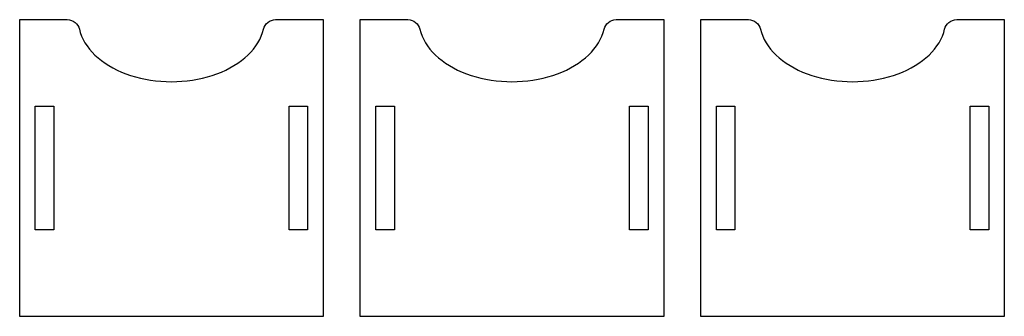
# Model space of a CAD drawing. Header units: millimetres. Extents: x -1146 to 1019, y -763 to 979.
# Tile 65 of 143: x -73 to 86, y -143 to -95. Entities that reach past the tile are written whole.
import ezdxf

# ---------------------------------------------------------------- set-up
doc = ezdxf.new("R2010")
doc.units = ezdxf.units.MM
doc.header["$MEASUREMENT"] = 0
doc.layers.add('Layer 1', color=7, linetype='Continuous')

msp = doc.modelspace()

# ---------------------------------------------------------------- linework, layer by layer
at = {"layer": 'Layer 1', "lineweight": 25}
for points, knots in [([(-31.1915, -94.7013), (-32.1209, -94.7013), (-32.9278, -95.3416), (-33.1392, -96.2466), (-33.1392, -96.2466), (-33.1392, -96.2466), (-33.2941, -96.8059), (-33.2941, -96.8059), (-33.2941, -96.8059), (-33.2941, -96.8059), (-33.4963, -97.3583), (-33.4963, -97.3583), (-33.4963, -97.3583), (-33.4963, -97.3583), (-33.745, -97.9021), (-33.745, -97.9021), (-33.745, -97.9021), (-33.745, -97.9021), (-34.0394, -98.4358), (-34.0394, -98.4358), (-34.0394, -98.4358), (-34.0394, -98.4358), (-34.3785, -98.9575), (-34.3785, -98.9575), (-34.3785, -98.9575), (-34.3785, -98.9575), (-34.7615, -99.4655), (-34.7615, -99.4655), (-34.7615, -99.4655), (-34.7615, -99.4655), (-35.1869, -99.9583), (-35.1869, -99.9583), (-35.1869, -99.9583), (-35.1869, -99.9583), (-35.6535, -100.434), (-35.6535, -100.434), (-35.6535, -100.434), (-35.6535, -100.434), (-36.1597, -100.8915), (-36.1597, -100.8915), (-36.1597, -100.8915), (-36.1597, -100.8915), (-36.704, -101.3289), (-36.704, -101.3289), (-36.704, -101.3289), (-36.704, -101.3289), (-37.2844, -101.7452), (-37.2844, -101.7452), (-37.2844, -101.7452), (-37.2844, -101.7452), (-37.8991, -102.1389), (-37.8991, -102.1389), (-37.8991, -102.1389), (-37.8991, -102.1389), (-38.5463, -102.5087), (-38.5463, -102.5087), (-38.5463, -102.5087), (-38.5463, -102.5087), (-39.2237, -102.8534), (-39.2237, -102.8534), (-39.2237, -102.8534), (-39.2237, -102.8534), (-39.9296, -103.1722), (-39.9296, -103.1722), (-39.9296, -103.1722), (-39.9296, -103.1722), (-40.6611, -103.4635), (-40.6611, -103.4635), (-40.6611, -103.4635), (-40.6611, -103.4635), (-41.4162, -103.7269), (-41.4162, -103.7269), (-41.4162, -103.7269), (-41.4162, -103.7269), (-42.1927, -103.9613), (-42.1927, -103.9613), (-42.1927, -103.9613), (-42.1927, -103.9613), (-42.9877, -104.166), (-42.9877, -104.166), (-42.9877, -104.166), (-42.9877, -104.166), (-43.7987, -104.3402), (-43.7987, -104.3402), (-43.7987, -104.3402), (-43.7987, -104.3402), (-44.6232, -104.4837), (-44.6232, -104.4837), (-44.6232, -104.4837), (-44.6232, -104.4837), (-45.4586, -104.5957), (-45.4586, -104.5957), (-45.4586, -104.5957), (-45.4586, -104.5957), (-46.3021, -104.676), (-46.3021, -104.676), (-46.3021, -104.676), (-46.3021, -104.676), (-47.1512, -104.7243), (-47.1512, -104.7243), (-47.1512, -104.7243), (-47.1512, -104.7243), (-48.0031, -104.7403), (-48.0031, -104.7403), (-48.0031, -104.7403), (-48.0031, -104.7403), (-48.855, -104.7243), (-48.855, -104.7243), (-48.855, -104.7243), (-48.855, -104.7243), (-49.7041, -104.676), (-49.7041, -104.676), (-49.7041, -104.676), (-49.7041, -104.676), (-50.5476, -104.5957), (-50.5476, -104.5957), (-50.5476, -104.5957), (-50.5476, -104.5957), (-51.383, -104.4837), (-51.383, -104.4837), (-51.383, -104.4837), (-51.383, -104.4837), (-52.2075, -104.3402), (-52.2075, -104.3402), (-52.2075, -104.3402), (-52.2075, -104.3402), (-53.0185, -104.166), (-53.0185, -104.166), (-53.0185, -104.166), (-53.0185, -104.166), (-53.8135, -103.9613), (-53.8135, -103.9613), (-53.8135, -103.9613), (-53.8135, -103.9613), (-54.59, -103.7269), (-54.59, -103.7269), (-54.59, -103.7269), (-54.59, -103.7269), (-55.3451, -103.4635), (-55.3451, -103.4635), (-55.3451, -103.4635), (-55.3451, -103.4635), (-56.0766, -103.1722), (-56.0766, -103.1722), (-56.0766, -103.1722), (-56.0766, -103.1722), (-56.7825, -102.8534), (-56.7825, -102.8534), (-56.7825, -102.8534), (-56.7825, -102.8534), (-57.4599, -102.5087), (-57.4599, -102.5087), (-57.4599, -102.5087), (-57.4599, -102.5087), (-58.1071, -102.1389), (-58.1071, -102.1389), (-58.1071, -102.1389), (-58.1071, -102.1389), (-58.7218, -101.7452), (-58.7218, -101.7452), (-58.7218, -101.7452), (-58.7218, -101.7452), (-59.3022, -101.3289), (-59.3022, -101.3289), (-59.3022, -101.3289), (-59.3022, -101.3289), (-59.8465, -100.8915), (-59.8465, -100.8915), (-59.8465, -100.8915), (-59.8465, -100.8915), (-60.3527, -100.434), (-60.3527, -100.434), (-60.3527, -100.434), (-60.3527, -100.434), (-60.8193, -99.9583), (-60.8193, -99.9583), (-60.8193, -99.9583), (-60.8193, -99.9583), (-61.2447, -99.4655), (-61.2447, -99.4655), (-61.2447, -99.4655), (-61.2447, -99.4655), (-61.6277, -98.9575), (-61.6277, -98.9575), (-61.6277, -98.9575), (-61.6277, -98.9575), (-61.9668, -98.4358), (-61.9668, -98.4358), (-61.9668, -98.4358), (-61.9668, -98.4358), (-62.2612, -97.9021), (-62.2612, -97.9021), (-62.2612, -97.9021), (-62.2612, -97.9021), (-62.5099, -97.3583), (-62.5099, -97.3583), (-62.5099, -97.3583), (-62.5099, -97.3583), (-62.7121, -96.8059), (-62.7121, -96.8059), (-62.7121, -96.8059), (-62.7121, -96.8059), (-62.867, -96.2466), (-62.867, -96.2466), (-62.867, -96.2466), (-63.0783, -95.3416), (-63.8853, -94.7013), (-64.8147, -94.7013), (-64.8147, -94.7013), (-64.8147, -94.7013), (-72.503, -94.7013), (-72.503, -94.7013), (-72.503, -94.7013), (-72.503, -94.7013), (-72.503, -142.7012), (-72.503, -142.7012), (-72.503, -142.7012), (-72.503, -142.7012), (-23.5031, -142.7012), (-23.5031, -142.7012), (-23.5031, -142.7012), (-23.5031, -142.7012), (-23.5031, -94.7013), (-23.5031, -94.7013), (-23.5031, -94.7013), (-23.5031, -94.7013), (-31.1914, -94.7013), (-31.1914, -94.7013), (-31.1914, -94.7013), (-31.1914, -94.7013), (-31.1915, -94.7013), (-31.1915, -94.7013)], [0, 0, 0, 0, 0.01694915, 0.01694915, 0.01694915, 0.01694915, 0.03389831, 0.03389831, 0.03389831, 0.03389831, 0.05084746, 0.05084746, 0.05084746, 0.05084746, 0.06779661, 0.06779661, 0.06779661, 0.06779661, 0.08474576, 0.08474576, 0.08474576, 0.08474576, 0.10169492, 0.10169492, 0.10169492, 0.10169492, 0.11864407, 0.11864407, 0.11864407, 0.11864407, 0.13559322, 0.13559322, 0.13559322, 0.13559322, 0.15254237, 0.15254237, 0.15254237, 0.15254237, 0.16949153, 0.16949153, 0.16949153, 0.16949153, 0.18644068, 0.18644068, 0.18644068, 0.18644068, 0.20338983, 0.20338983, 0.20338983, 0.20338983, 0.22033898, 0.22033898, 0.22033898, 0.22033898, 0.23728814, 0.23728814, 0.23728814, 0.23728814, 0.25423729, 0.25423729, 0.25423729, 0.25423729, 0.27118644, 0.27118644, 0.27118644, 0.27118644, 0.28813559, 0.28813559, 0.28813559, 0.28813559, 0.30508475, 0.30508475, 0.30508475, 0.30508475, 0.3220339, 0.3220339, 0.3220339, 0.3220339, 0.33898305, 0.33898305, 0.33898305, 0.33898305, 0.3559322, 0.3559322, 0.3559322, 0.3559322, 0.37288136, 0.37288136, 0.37288136, 0.37288136, 0.38983051, 0.38983051, 0.38983051, 0.38983051, 0.40677966, 0.40677966, 0.40677966, 0.40677966, 0.42372881, 0.42372881, 0.42372881, 0.42372881, 0.44067797, 0.44067797, 0.44067797, 0.44067797, 0.45762712, 0.45762712, 0.45762712, 0.45762712, 0.47457627, 0.47457627, 0.47457627, 0.47457627, 0.49152542, 0.49152542, 0.49152542, 0.49152542, 0.50847458, 0.50847458, 0.50847458, 0.50847458, 0.52542373, 0.52542373, 0.52542373, 0.52542373, 0.54237288, 0.54237288, 0.54237288, 0.54237288, 0.55932203, 0.55932203, 0.55932203, 0.55932203, 0.57627119, 0.57627119, 0.57627119, 0.57627119, 0.59322034, 0.59322034, 0.59322034, 0.59322034, 0.61016949, 0.61016949, 0.61016949, 0.61016949, 0.62711864, 0.62711864, 0.62711864, 0.62711864, 0.6440678, 0.6440678, 0.6440678, 0.6440678, 0.66101695, 0.66101695, 0.66101695, 0.66101695, 0.6779661, 0.6779661, 0.6779661, 0.6779661, 0.69491525, 0.69491525, 0.69491525, 0.69491525, 0.71186441, 0.71186441, 0.71186441, 0.71186441, 0.72881356, 0.72881356, 0.72881356, 0.72881356, 0.74576271, 0.74576271, 0.74576271, 0.74576271, 0.76271186, 0.76271186, 0.76271186, 0.76271186, 0.77966102, 0.77966102, 0.77966102, 0.77966102, 0.79661017, 0.79661017, 0.79661017, 0.79661017, 0.81355932, 0.81355932, 0.81355932, 0.81355932, 0.83050847, 0.83050847, 0.83050847, 0.83050847, 0.84745763, 0.84745763, 0.84745763, 0.84745763, 0.86440678, 0.86440678, 0.86440678, 0.86440678, 0.88135593, 0.88135593, 0.88135593, 0.88135593, 0.89830508, 0.89830508, 0.89830508, 0.89830508, 0.91525424, 0.91525424, 0.91525424, 0.91525424, 0.93220339, 0.93220339, 0.93220339, 0.93220339, 0.94915254, 0.94915254, 0.94915254, 0.94915254, 0.96610169, 0.96610169, 0.96610169, 0.96610169, 1, 1, 1, 1]), ([(23.8084, -94.7013), (22.879, -94.7013), (22.0721, -95.3416), (21.8607, -96.2466), (21.8607, -96.2466), (21.8607, -96.2466), (21.7058, -96.8059), (21.7058, -96.8059), (21.7058, -96.8059), (21.7058, -96.8059), (21.5036, -97.3583), (21.5036, -97.3583), (21.5036, -97.3583), (21.5036, -97.3583), (21.2549, -97.9021), (21.2549, -97.9021), (21.2549, -97.9021), (21.2549, -97.9021), (20.9605, -98.4358), (20.9605, -98.4358), (20.9605, -98.4358), (20.9605, -98.4358), (20.6214, -98.9575), (20.6214, -98.9575), (20.6214, -98.9575), (20.6214, -98.9575), (20.2384, -99.4655), (20.2384, -99.4655), (20.2384, -99.4655), (20.2384, -99.4655), (19.813, -99.9583), (19.813, -99.9583), (19.813, -99.9583), (19.813, -99.9583), (19.3464, -100.434), (19.3464, -100.434), (19.3464, -100.434), (19.3464, -100.434), (18.8402, -100.8915), (18.8402, -100.8915), (18.8402, -100.8915), (18.8402, -100.8915), (18.2959, -101.3289), (18.2959, -101.3289), (18.2959, -101.3289), (18.2959, -101.3289), (17.7155, -101.7452), (17.7155, -101.7452), (17.7155, -101.7452), (17.7155, -101.7452), (17.1008, -102.1389), (17.1008, -102.1389), (17.1008, -102.1389), (17.1008, -102.1389), (16.4536, -102.5087), (16.4536, -102.5087), (16.4536, -102.5087), (16.4536, -102.5087), (15.7762, -102.8534), (15.7762, -102.8534), (15.7762, -102.8534), (15.7762, -102.8534), (15.0703, -103.1722), (15.0703, -103.1722), (15.0703, -103.1722), (15.0703, -103.1722), (14.3388, -103.4635), (14.3388, -103.4635), (14.3388, -103.4635), (14.3388, -103.4635), (13.5837, -103.7269), (13.5837, -103.7269), (13.5837, -103.7269), (13.5837, -103.7269), (12.8072, -103.9613), (12.8072, -103.9613), (12.8072, -103.9613), (12.8072, -103.9613), (12.0122, -104.166), (12.0122, -104.166), (12.0122, -104.166), (12.0122, -104.166), (11.2012, -104.3402), (11.2012, -104.3402), (11.2012, -104.3402), (11.2012, -104.3402), (10.3767, -104.4837), (10.3767, -104.4837), (10.3767, -104.4837), (10.3767, -104.4837), (9.5413, -104.5957), (9.5413, -104.5957), (9.5413, -104.5957), (9.5413, -104.5957), (8.6978, -104.676), (8.6978, -104.676), (8.6978, -104.676), (8.6978, -104.676), (7.8487, -104.7243), (7.8487, -104.7243), (7.8487, -104.7243), (7.8487, -104.7243), (6.9968, -104.7403), (6.9968, -104.7403), (6.9968, -104.7403), (6.9968, -104.7403), (6.1449, -104.7243), (6.1449, -104.7243), (6.1449, -104.7243), (6.1449, -104.7243), (5.2958, -104.676), (5.2958, -104.676), (5.2958, -104.676), (5.2958, -104.676), (4.4523, -104.5957), (4.4523, -104.5957), (4.4523, -104.5957), (4.4523, -104.5957), (3.6169, -104.4837), (3.6169, -104.4837), (3.6169, -104.4837), (3.6169, -104.4837), (2.7924, -104.3402), (2.7924, -104.3402), (2.7924, -104.3402), (2.7924, -104.3402), (1.9814, -104.166), (1.9814, -104.166), (1.9814, -104.166), (1.9814, -104.166), (1.1864, -103.9613), (1.1864, -103.9613), (1.1864, -103.9613), (1.1864, -103.9613), (0.4099, -103.7269), (0.4099, -103.7269), (0.4099, -103.7269), (0.4099, -103.7269), (-0.3452, -103.4635), (-0.3452, -103.4635), (-0.3452, -103.4635), (-0.3452, -103.4635), (-1.0767, -103.1722), (-1.0767, -103.1722), (-1.0767, -103.1722), (-1.0767, -103.1722), (-1.7826, -102.8534), (-1.7826, -102.8534), (-1.7826, -102.8534), (-1.7826, -102.8534), (-2.46, -102.5087), (-2.46, -102.5087), (-2.46, -102.5087), (-2.46, -102.5087), (-3.1072, -102.1389), (-3.1072, -102.1389), (-3.1072, -102.1389), (-3.1072, -102.1389), (-3.7219, -101.7452), (-3.7219, -101.7452), (-3.7219, -101.7452), (-3.7219, -101.7452), (-4.3023, -101.3289), (-4.3023, -101.3289), (-4.3023, -101.3289), (-4.3023, -101.3289), (-4.8466, -100.8915), (-4.8466, -100.8915), (-4.8466, -100.8915), (-4.8466, -100.8915), (-5.3528, -100.434), (-5.3528, -100.434), (-5.3528, -100.434), (-5.3528, -100.434), (-5.8194, -99.9583), (-5.8194, -99.9583), (-5.8194, -99.9583), (-5.8194, -99.9583), (-6.2448, -99.4655), (-6.2448, -99.4655), (-6.2448, -99.4655), (-6.2448, -99.4655), (-6.6278, -98.9575), (-6.6278, -98.9575), (-6.6278, -98.9575), (-6.6278, -98.9575), (-6.9669, -98.4358), (-6.9669, -98.4358), (-6.9669, -98.4358), (-6.9669, -98.4358), (-7.2613, -97.9021), (-7.2613, -97.9021), (-7.2613, -97.9021), (-7.2613, -97.9021), (-7.51, -97.3583), (-7.51, -97.3583), (-7.51, -97.3583), (-7.51, -97.3583), (-7.7122, -96.8059), (-7.7122, -96.8059), (-7.7122, -96.8059), (-7.7122, -96.8059), (-7.8671, -96.2466), (-7.8671, -96.2466), (-7.8671, -96.2466), (-8.0784, -95.3416), (-8.8854, -94.7013), (-9.8148, -94.7013), (-9.8148, -94.7013), (-9.8148, -94.7013), (-17.5031, -94.7013), (-17.5031, -94.7013), (-17.5031, -94.7013), (-17.5031, -94.7013), (-17.5031, -142.7012), (-17.5031, -142.7012), (-17.5031, -142.7012), (-17.5031, -142.7012), (31.4968, -142.7012), (31.4968, -142.7012), (31.4968, -142.7012), (31.4968, -142.7012), (31.4968, -94.7013), (31.4968, -94.7013), (31.4968, -94.7013), (31.4968, -94.7013), (23.8085, -94.7013), (23.8085, -94.7013), (23.8085, -94.7013), (23.8085, -94.7013), (23.8084, -94.7013), (23.8084, -94.7013)], [0, 0, 0, 0, 0.01694915, 0.01694915, 0.01694915, 0.01694915, 0.03389831, 0.03389831, 0.03389831, 0.03389831, 0.05084746, 0.05084746, 0.05084746, 0.05084746, 0.06779661, 0.06779661, 0.06779661, 0.06779661, 0.08474576, 0.08474576, 0.08474576, 0.08474576, 0.10169492, 0.10169492, 0.10169492, 0.10169492, 0.11864407, 0.11864407, 0.11864407, 0.11864407, 0.13559322, 0.13559322, 0.13559322, 0.13559322, 0.15254237, 0.15254237, 0.15254237, 0.15254237, 0.16949153, 0.16949153, 0.16949153, 0.16949153, 0.18644068, 0.18644068, 0.18644068, 0.18644068, 0.20338983, 0.20338983, 0.20338983, 0.20338983, 0.22033898, 0.22033898, 0.22033898, 0.22033898, 0.23728814, 0.23728814, 0.23728814, 0.23728814, 0.25423729, 0.25423729, 0.25423729, 0.25423729, 0.27118644, 0.27118644, 0.27118644, 0.27118644, 0.28813559, 0.28813559, 0.28813559, 0.28813559, 0.30508475, 0.30508475, 0.30508475, 0.30508475, 0.3220339, 0.3220339, 0.3220339, 0.3220339, 0.33898305, 0.33898305, 0.33898305, 0.33898305, 0.3559322, 0.3559322, 0.3559322, 0.3559322, 0.37288136, 0.37288136, 0.37288136, 0.37288136, 0.38983051, 0.38983051, 0.38983051, 0.38983051, 0.40677966, 0.40677966, 0.40677966, 0.40677966, 0.42372881, 0.42372881, 0.42372881, 0.42372881, 0.44067797, 0.44067797, 0.44067797, 0.44067797, 0.45762712, 0.45762712, 0.45762712, 0.45762712, 0.47457627, 0.47457627, 0.47457627, 0.47457627, 0.49152542, 0.49152542, 0.49152542, 0.49152542, 0.50847458, 0.50847458, 0.50847458, 0.50847458, 0.52542373, 0.52542373, 0.52542373, 0.52542373, 0.54237288, 0.54237288, 0.54237288, 0.54237288, 0.55932203, 0.55932203, 0.55932203, 0.55932203, 0.57627119, 0.57627119, 0.57627119, 0.57627119, 0.59322034, 0.59322034, 0.59322034, 0.59322034, 0.61016949, 0.61016949, 0.61016949, 0.61016949, 0.62711864, 0.62711864, 0.62711864, 0.62711864, 0.6440678, 0.6440678, 0.6440678, 0.6440678, 0.66101695, 0.66101695, 0.66101695, 0.66101695, 0.6779661, 0.6779661, 0.6779661, 0.6779661, 0.69491525, 0.69491525, 0.69491525, 0.69491525, 0.71186441, 0.71186441, 0.71186441, 0.71186441, 0.72881356, 0.72881356, 0.72881356, 0.72881356, 0.74576271, 0.74576271, 0.74576271, 0.74576271, 0.76271186, 0.76271186, 0.76271186, 0.76271186, 0.77966102, 0.77966102, 0.77966102, 0.77966102, 0.79661017, 0.79661017, 0.79661017, 0.79661017, 0.81355932, 0.81355932, 0.81355932, 0.81355932, 0.83050847, 0.83050847, 0.83050847, 0.83050847, 0.84745763, 0.84745763, 0.84745763, 0.84745763, 0.86440678, 0.86440678, 0.86440678, 0.86440678, 0.88135593, 0.88135593, 0.88135593, 0.88135593, 0.89830508, 0.89830508, 0.89830508, 0.89830508, 0.91525424, 0.91525424, 0.91525424, 0.91525424, 0.93220339, 0.93220339, 0.93220339, 0.93220339, 0.94915254, 0.94915254, 0.94915254, 0.94915254, 0.96610169, 0.96610169, 0.96610169, 0.96610169, 1, 1, 1, 1]), ([(78.8086, -94.7013), (77.8792, -94.7013), (77.0723, -95.3416), (76.8609, -96.2466), (76.8609, -96.2466), (76.8609, -96.2466), (76.706, -96.8059), (76.706, -96.8059), (76.706, -96.8059), (76.706, -96.8059), (76.5038, -97.3583), (76.5038, -97.3583), (76.5038, -97.3583), (76.5038, -97.3583), (76.2551, -97.9021), (76.2551, -97.9021), (76.2551, -97.9021), (76.2551, -97.9021), (75.9607, -98.4358), (75.9607, -98.4358), (75.9607, -98.4358), (75.9607, -98.4358), (75.6216, -98.9575), (75.6216, -98.9575), (75.6216, -98.9575), (75.6216, -98.9575), (75.2386, -99.4655), (75.2386, -99.4655), (75.2386, -99.4655), (75.2386, -99.4655), (74.8132, -99.9583), (74.8132, -99.9583), (74.8132, -99.9583), (74.8132, -99.9583), (74.3466, -100.434), (74.3466, -100.434), (74.3466, -100.434), (74.3466, -100.434), (73.8404, -100.8915), (73.8404, -100.8915), (73.8404, -100.8915), (73.8404, -100.8915), (73.2961, -101.3289), (73.2961, -101.3289), (73.2961, -101.3289), (73.2961, -101.3289), (72.7157, -101.7452), (72.7157, -101.7452), (72.7157, -101.7452), (72.7157, -101.7452), (72.101, -102.1389), (72.101, -102.1389), (72.101, -102.1389), (72.101, -102.1389), (71.4538, -102.5087), (71.4538, -102.5087), (71.4538, -102.5087), (71.4538, -102.5087), (70.7764, -102.8534), (70.7764, -102.8534), (70.7764, -102.8534), (70.7764, -102.8534), (70.0705, -103.1722), (70.0705, -103.1722), (70.0705, -103.1722), (70.0705, -103.1722), (69.339, -103.4635), (69.339, -103.4635), (69.339, -103.4635), (69.339, -103.4635), (68.5839, -103.7269), (68.5839, -103.7269), (68.5839, -103.7269), (68.5839, -103.7269), (67.8074, -103.9613), (67.8074, -103.9613), (67.8074, -103.9613), (67.8074, -103.9613), (67.0124, -104.166), (67.0124, -104.166), (67.0124, -104.166), (67.0124, -104.166), (66.2014, -104.3402), (66.2014, -104.3402), (66.2014, -104.3402), (66.2014, -104.3402), (65.3769, -104.4837), (65.3769, -104.4837), (65.3769, -104.4837), (65.3769, -104.4837), (64.5415, -104.5957), (64.5415, -104.5957), (64.5415, -104.5957), (64.5415, -104.5957), (63.698, -104.676), (63.698, -104.676), (63.698, -104.676), (63.698, -104.676), (62.8489, -104.7243), (62.8489, -104.7243), (62.8489, -104.7243), (62.8489, -104.7243), (61.997, -104.7403), (61.997, -104.7403), (61.997, -104.7403), (61.997, -104.7403), (61.1451, -104.7243), (61.1451, -104.7243), (61.1451, -104.7243), (61.1451, -104.7243), (60.296, -104.676), (60.296, -104.676), (60.296, -104.676), (60.296, -104.676), (59.4525, -104.5957), (59.4525, -104.5957), (59.4525, -104.5957), (59.4525, -104.5957), (58.6171, -104.4837), (58.6171, -104.4837), (58.6171, -104.4837), (58.6171, -104.4837), (57.7926, -104.3402), (57.7926, -104.3402), (57.7926, -104.3402), (57.7926, -104.3402), (56.9816, -104.166), (56.9816, -104.166), (56.9816, -104.166), (56.9816, -104.166), (56.1866, -103.9613), (56.1866, -103.9613), (56.1866, -103.9613), (56.1866, -103.9613), (55.4101, -103.7269), (55.4101, -103.7269), (55.4101, -103.7269), (55.4101, -103.7269), (54.655, -103.4635), (54.655, -103.4635), (54.655, -103.4635), (54.655, -103.4635), (53.9235, -103.1722), (53.9235, -103.1722), (53.9235, -103.1722), (53.9235, -103.1722), (53.2176, -102.8534), (53.2176, -102.8534), (53.2176, -102.8534), (53.2176, -102.8534), (52.5402, -102.5087), (52.5402, -102.5087), (52.5402, -102.5087), (52.5402, -102.5087), (51.893, -102.1389), (51.893, -102.1389), (51.893, -102.1389), (51.893, -102.1389), (51.2783, -101.7452), (51.2783, -101.7452), (51.2783, -101.7452), (51.2783, -101.7452), (50.6979, -101.3289), (50.6979, -101.3289), (50.6979, -101.3289), (50.6979, -101.3289), (50.1536, -100.8915), (50.1536, -100.8915), (50.1536, -100.8915), (50.1536, -100.8915), (49.6474, -100.434), (49.6474, -100.434), (49.6474, -100.434), (49.6474, -100.434), (49.1808, -99.9583), (49.1808, -99.9583), (49.1808, -99.9583), (49.1808, -99.9583), (48.7554, -99.4655), (48.7554, -99.4655), (48.7554, -99.4655), (48.7554, -99.4655), (48.3724, -98.9575), (48.3724, -98.9575), (48.3724, -98.9575), (48.3724, -98.9575), (48.0333, -98.4358), (48.0333, -98.4358), (48.0333, -98.4358), (48.0333, -98.4358), (47.7389, -97.9021), (47.7389, -97.9021), (47.7389, -97.9021), (47.7389, -97.9021), (47.4902, -97.3583), (47.4902, -97.3583), (47.4902, -97.3583), (47.4902, -97.3583), (47.288, -96.8059), (47.288, -96.8059), (47.288, -96.8059), (47.288, -96.8059), (47.1331, -96.2466), (47.1331, -96.2466), (47.1331, -96.2466), (46.9218, -95.3416), (46.1148, -94.7013), (45.1854, -94.7013), (45.1854, -94.7013), (45.1854, -94.7013), (37.4971, -94.7013), (37.4971, -94.7013), (37.4971, -94.7013), (37.4971, -94.7013), (37.4971, -142.7012), (37.4971, -142.7012), (37.4971, -142.7012), (37.4971, -142.7012), (86.497, -142.7012), (86.497, -142.7012), (86.497, -142.7012), (86.497, -142.7012), (86.497, -94.7013), (86.497, -94.7013), (86.497, -94.7013), (86.497, -94.7013), (78.8087, -94.7013), (78.8087, -94.7013), (78.8087, -94.7013), (78.8087, -94.7013), (78.8086, -94.7013), (78.8086, -94.7013)], [0, 0, 0, 0, 0.01694915, 0.01694915, 0.01694915, 0.01694915, 0.03389831, 0.03389831, 0.03389831, 0.03389831, 0.05084746, 0.05084746, 0.05084746, 0.05084746, 0.06779661, 0.06779661, 0.06779661, 0.06779661, 0.08474576, 0.08474576, 0.08474576, 0.08474576, 0.10169492, 0.10169492, 0.10169492, 0.10169492, 0.11864407, 0.11864407, 0.11864407, 0.11864407, 0.13559322, 0.13559322, 0.13559322, 0.13559322, 0.15254237, 0.15254237, 0.15254237, 0.15254237, 0.16949153, 0.16949153, 0.16949153, 0.16949153, 0.18644068, 0.18644068, 0.18644068, 0.18644068, 0.20338983, 0.20338983, 0.20338983, 0.20338983, 0.22033898, 0.22033898, 0.22033898, 0.22033898, 0.23728814, 0.23728814, 0.23728814, 0.23728814, 0.25423729, 0.25423729, 0.25423729, 0.25423729, 0.27118644, 0.27118644, 0.27118644, 0.27118644, 0.28813559, 0.28813559, 0.28813559, 0.28813559, 0.30508475, 0.30508475, 0.30508475, 0.30508475, 0.3220339, 0.3220339, 0.3220339, 0.3220339, 0.33898305, 0.33898305, 0.33898305, 0.33898305, 0.3559322, 0.3559322, 0.3559322, 0.3559322, 0.37288136, 0.37288136, 0.37288136, 0.37288136, 0.38983051, 0.38983051, 0.38983051, 0.38983051, 0.40677966, 0.40677966, 0.40677966, 0.40677966, 0.42372881, 0.42372881, 0.42372881, 0.42372881, 0.44067797, 0.44067797, 0.44067797, 0.44067797, 0.45762712, 0.45762712, 0.45762712, 0.45762712, 0.47457627, 0.47457627, 0.47457627, 0.47457627, 0.49152542, 0.49152542, 0.49152542, 0.49152542, 0.50847458, 0.50847458, 0.50847458, 0.50847458, 0.52542373, 0.52542373, 0.52542373, 0.52542373, 0.54237288, 0.54237288, 0.54237288, 0.54237288, 0.55932203, 0.55932203, 0.55932203, 0.55932203, 0.57627119, 0.57627119, 0.57627119, 0.57627119, 0.59322034, 0.59322034, 0.59322034, 0.59322034, 0.61016949, 0.61016949, 0.61016949, 0.61016949, 0.62711864, 0.62711864, 0.62711864, 0.62711864, 0.6440678, 0.6440678, 0.6440678, 0.6440678, 0.66101695, 0.66101695, 0.66101695, 0.66101695, 0.6779661, 0.6779661, 0.6779661, 0.6779661, 0.69491525, 0.69491525, 0.69491525, 0.69491525, 0.71186441, 0.71186441, 0.71186441, 0.71186441, 0.72881356, 0.72881356, 0.72881356, 0.72881356, 0.74576271, 0.74576271, 0.74576271, 0.74576271, 0.76271186, 0.76271186, 0.76271186, 0.76271186, 0.77966102, 0.77966102, 0.77966102, 0.77966102, 0.79661017, 0.79661017, 0.79661017, 0.79661017, 0.81355932, 0.81355932, 0.81355932, 0.81355932, 0.83050847, 0.83050847, 0.83050847, 0.83050847, 0.84745763, 0.84745763, 0.84745763, 0.84745763, 0.86440678, 0.86440678, 0.86440678, 0.86440678, 0.88135593, 0.88135593, 0.88135593, 0.88135593, 0.89830508, 0.89830508, 0.89830508, 0.89830508, 0.91525424, 0.91525424, 0.91525424, 0.91525424, 0.93220339, 0.93220339, 0.93220339, 0.93220339, 0.94915254, 0.94915254, 0.94915254, 0.94915254, 0.96610169, 0.96610169, 0.96610169, 0.96610169, 1, 1, 1, 1]), ([(-70.0032, -128.7012), (-70.0032, -128.7012), (-67.0032, -128.7012), (-67.0032, -128.7012), (-67.0032, -128.7012), (-67.0032, -128.7012), (-67.0032, -108.7012), (-67.0032, -108.7012), (-67.0032, -108.7012), (-67.0032, -108.7012), (-70.0032, -108.7012), (-70.0032, -108.7012), (-70.0032, -108.7012), (-70.0032, -108.7012), (-70.0032, -128.7012), (-70.0032, -128.7012)], [0, 0, 0, 0, 0.2, 0.2, 0.2, 0.2, 0.4, 0.4, 0.4, 0.4, 0.6, 0.6, 0.6, 0.6, 1, 1, 1, 1]), ([(-26.0033, -128.7012), (-26.0033, -128.7012), (-26.0033, -108.7012), (-26.0033, -108.7012), (-26.0033, -108.7012), (-26.0033, -108.7012), (-29.0033, -108.7012), (-29.0033, -108.7012), (-29.0033, -108.7012), (-29.0033, -108.7012), (-29.0033, -128.7012), (-29.0033, -128.7012), (-29.0033, -128.7012), (-29.0033, -128.7012), (-26.0033, -128.7012), (-26.0033, -128.7012)], [0, 0, 0, 0, 0.2, 0.2, 0.2, 0.2, 0.4, 0.4, 0.4, 0.4, 0.6, 0.6, 0.6, 0.6, 1, 1, 1, 1]), ([(-15.0033, -128.7012), (-15.0033, -128.7012), (-12.0033, -128.7012), (-12.0033, -128.7012), (-12.0033, -128.7012), (-12.0033, -128.7012), (-12.0033, -108.7012), (-12.0033, -108.7012), (-12.0033, -108.7012), (-12.0033, -108.7012), (-15.0033, -108.7012), (-15.0033, -108.7012), (-15.0033, -108.7012), (-15.0033, -108.7012), (-15.0033, -128.7012), (-15.0033, -128.7012)], [0, 0, 0, 0, 0.2, 0.2, 0.2, 0.2, 0.4, 0.4, 0.4, 0.4, 0.6, 0.6, 0.6, 0.6, 1, 1, 1, 1]), ([(28.9966, -128.7012), (28.9966, -128.7012), (28.9966, -108.7012), (28.9966, -108.7012), (28.9966, -108.7012), (28.9966, -108.7012), (25.9966, -108.7012), (25.9966, -108.7012), (25.9966, -108.7012), (25.9966, -108.7012), (25.9966, -128.7012), (25.9966, -128.7012), (25.9966, -128.7012), (25.9966, -128.7012), (28.9966, -128.7012), (28.9966, -128.7012)], [0, 0, 0, 0, 0.2, 0.2, 0.2, 0.2, 0.4, 0.4, 0.4, 0.4, 0.6, 0.6, 0.6, 0.6, 1, 1, 1, 1]), ([(39.9969, -128.7012), (39.9969, -128.7012), (42.9969, -128.7012), (42.9969, -128.7012), (42.9969, -128.7012), (42.9969, -128.7012), (42.9969, -108.7012), (42.9969, -108.7012), (42.9969, -108.7012), (42.9969, -108.7012), (39.9969, -108.7012), (39.9969, -108.7012), (39.9969, -108.7012), (39.9969, -108.7012), (39.9969, -128.7012), (39.9969, -128.7012)], [0, 0, 0, 0, 0.2, 0.2, 0.2, 0.2, 0.4, 0.4, 0.4, 0.4, 0.6, 0.6, 0.6, 0.6, 1, 1, 1, 1]), ([(83.9968, -128.7012), (83.9968, -128.7012), (83.9968, -108.7012), (83.9968, -108.7012), (83.9968, -108.7012), (83.9968, -108.7012), (80.9968, -108.7012), (80.9968, -108.7012), (80.9968, -108.7012), (80.9968, -108.7012), (80.9968, -128.7012), (80.9968, -128.7012), (80.9968, -128.7012), (80.9968, -128.7012), (83.9968, -128.7012), (83.9968, -128.7012)], [0, 0, 0, 0, 0.2, 0.2, 0.2, 0.2, 0.4, 0.4, 0.4, 0.4, 0.6, 0.6, 0.6, 0.6, 1, 1, 1, 1])]:
    msp.add_open_spline(points, degree=3, knots=knots, dxfattribs=at)

doc.saveas('drawing.dxf')
